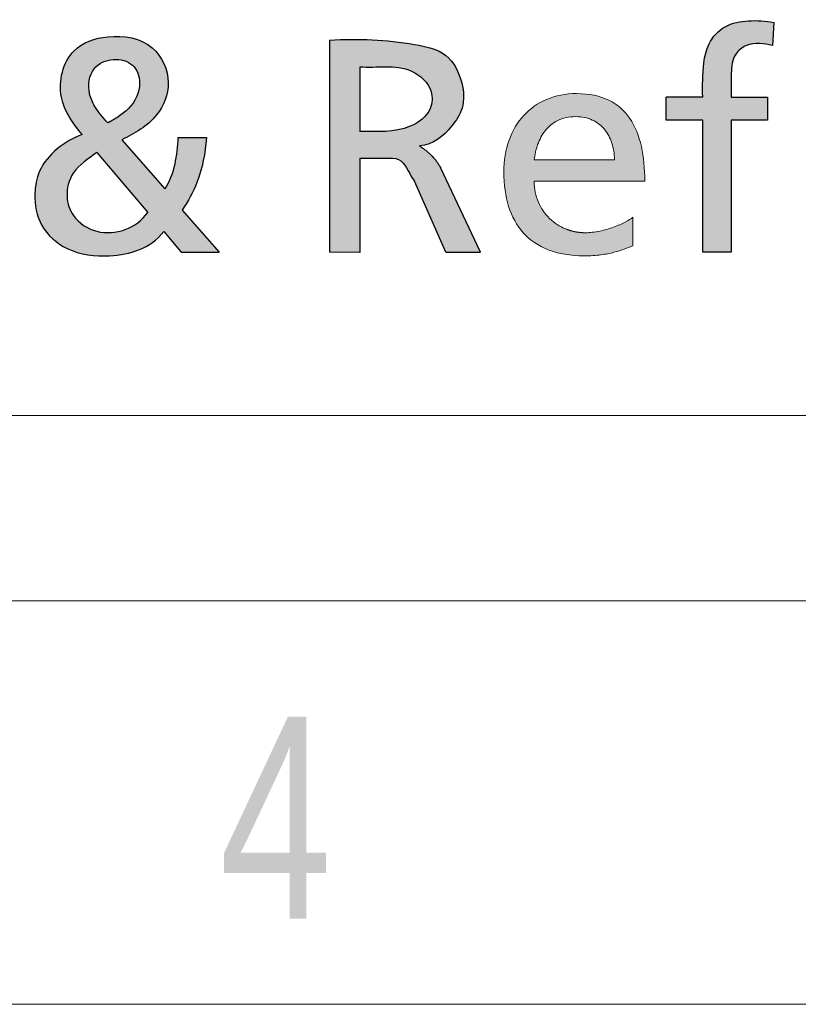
# Model space of a CAD drawing. Header units: millimetres. Extents: x 15 to 592, y 5 to 415.
# Tile 4 of 13: x 424 to 433, y 5 to 17. Entities that reach past the tile are written whole.
import ezdxf

# ---------------------------------------------------------------- set-up
doc = ezdxf.new("R2010")
doc.units = ezdxf.units.MM
doc.layers.add('FORMAT', color=7, linetype='Continuous')
doc.styles.add('SLDTEXTSTYLE0', font='TXT', dxfattribs={"width": 0.75})

# ---------------------------------------------------------------- blocks, each defined once
blk = doc.blocks.new('LOGO_sombreado')
at = {"linetype": 'Continuous'}
h = blk.add_hatch(color=7, dxfattribs=at)
edge = h.paths.add_edge_path(flags=0)
edge.add_spline(control_points=[(28.6121432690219, 3.94319634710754), (28.61294525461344, 4.042661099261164), (28.60772485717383, 4.216658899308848), (28.63066493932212, 4.468455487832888), (28.84041360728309, 4.634990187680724), (29.02176667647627, 4.606110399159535), (29.12421816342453, 4.583864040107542)], knot_values=[0, 0, 0, 0, 0.2854310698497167, 0.5205446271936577, 0.6849993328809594, 1, 1, 1, 1], weights=[1, 1, 1, 1, 1, 1, 1], degree=3, periodic=0)
edge.add_line((29.12421816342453, 4.583864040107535), (29.1397484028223, 4.869451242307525))
edge.add_spline(control_points=[(29.1397484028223, 4.869451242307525), (29.03610841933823, 4.887747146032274), (28.83366845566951, 4.903477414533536), (28.52501042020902, 4.847695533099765), (28.32414999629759, 4.627031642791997), (28.25289410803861, 4.30933728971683), (28.25867048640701, 4.085311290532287), (28.25863310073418, 3.943196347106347)], knot_values=[0, 0, 0, 0, 0.1997988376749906, 0.3894495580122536, 0.5735241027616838, 0.7289501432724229, 1, 1, 1, 1], weights=[1, 1, 1, 1, 1, 1, 1, 1], degree=3, periodic=0)
edge.add_line((28.25863310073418, 3.943196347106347), (27.80656539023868, 3.943196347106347))
edge.add_line((27.80656539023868, 3.943196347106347), (27.80656539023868, 3.657126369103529))
edge.add_line((27.80656539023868, 3.657126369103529), (28.25863266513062, 3.657126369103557))
edge.add_line((28.25863266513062, 3.657126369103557), (28.25863266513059, 2.022644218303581))
edge.add_line((28.25863266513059, 2.022644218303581), (28.61214285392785, 2.022644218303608))
edge.add_line((28.61214285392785, 2.022644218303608), (28.61214285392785, 3.657126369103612))
edge.add_line((28.61214285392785, 3.657126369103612), (29.06421012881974, 3.657126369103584))
edge.add_line((29.06421012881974, 3.657126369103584), (29.06421012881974, 3.94319634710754))
edge.add_line((29.06421012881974, 3.94319634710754), (28.6121432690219, 3.94319634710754))
h = blk.add_hatch(color=7, dxfattribs=at)
edge = h.paths.add_edge_path(flags=0)
edge.add_spline(control_points=[(21.80518499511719, 2.542211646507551), (21.87715258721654, 2.650277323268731), (22.03221727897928, 2.933266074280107), (22.09147354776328, 3.253403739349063), (22.10612114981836, 3.44187780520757)], knot_values=[0, 0, 0, 0, 0.4065839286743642, 1, 1, 1, 1], weights=[1, 1, 1, 1, 1], degree=3, periodic=0)
edge.add_line((22.10612114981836, 3.441877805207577), (21.75261181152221, 3.442482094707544))
edge.add_spline(control_points=[(21.75261181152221, 3.442482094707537), (21.73771256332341, 3.223558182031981), (21.71383364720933, 2.995582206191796), (21.590480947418, 2.80556099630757)], knot_values=[0, 0, 0, 0, 1, 1, 1, 1], weights=[1, 1, 1, 1], degree=3, periodic=0)
edge.add_line((21.59048094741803, 2.80556099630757), (21.05568476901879, 3.41589335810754))
edge.add_spline(control_points=[(21.05568476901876, 3.41589335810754), (21.21405843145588, 3.49108382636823), (21.50401468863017, 3.656432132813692), (21.6971531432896, 4.135566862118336), (21.46527757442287, 4.649830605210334), (20.91634414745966, 4.739435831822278), (20.3687136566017, 4.557154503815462), (20.21852997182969, 3.932741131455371), (20.45354487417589, 3.615640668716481), (20.56548515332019, 3.480068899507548)], knot_values=[0, 0, 0, 0, 0.1490557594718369, 0.2667255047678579, 0.3997881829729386, 0.5586868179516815, 0.6849578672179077, 0.8509330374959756, 1, 1, 1, 1], weights=[1, 1, 1, 1, 1, 1, 1, 1, 1, 1], degree=3, periodic=0)
edge.add_spline(control_points=[(20.56548515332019, 3.480068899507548), (20.35092752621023, 3.401936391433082), (20.04367555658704, 3.175232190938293), (19.95698732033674, 2.707680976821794), (20.02666153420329, 2.324769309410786), (20.3941320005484, 2.005132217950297), (20.98353484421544, 1.941171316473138), (21.41004107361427, 2.065528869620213), (21.5785764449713, 2.278258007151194)], knot_values=[0, 0, 0, 0, 0.2281589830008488, 0.3202652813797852, 0.4488884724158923, 0.5851883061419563, 0.7570426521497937, 1, 1, 1, 1], weights=[1, 1, 1, 1, 1, 1, 1, 1, 1], degree=3, periodic=0)
edge.add_line((21.57857644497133, 2.278258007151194), (21.79382435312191, 2.02264356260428))
edge.add_line((21.79382435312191, 2.02264356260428), (22.26408241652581, 2.02264356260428))
edge.add_line((22.26408241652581, 2.02264356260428), (21.80518499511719, 2.542211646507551))
edge = h.paths.add_edge_path(flags=0)
edge.add_spline(control_points=[(21.37910049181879, 2.515622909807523), (21.24077429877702, 2.319796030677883), (20.84880579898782, 2.17311589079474), (20.44699734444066, 2.429463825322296), (20.35015849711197, 2.72723700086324), (20.43540659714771, 3.053012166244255), (20.64409038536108, 3.183991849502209), (20.74640941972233, 3.257569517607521)], knot_values=[0, 0, 0, 0, 0.3539609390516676, 0.5292754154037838, 0.6541513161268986, 0.8034518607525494, 1, 1, 1, 1], weights=[1, 1, 1, 1, 1, 1, 1, 1], degree=3, periodic=0)
edge.add_line((20.74640941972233, 3.257569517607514), (21.37910049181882, 2.515622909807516))
edge = h.paths.add_edge_path(flags=0)
edge.add_spline(control_points=[(20.88225369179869, 3.627273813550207), (20.82466989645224, 3.691802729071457), (20.7286787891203, 3.799371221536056), (20.6263960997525, 4.02575127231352), (20.66276279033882, 4.316230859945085), (20.94328487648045, 4.440864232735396), (21.21540433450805, 4.373629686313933), (21.3184032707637, 4.078570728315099), (21.19461075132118, 3.829591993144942), (21.055464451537, 3.73118651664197), (21.0107256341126, 3.699546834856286)], knot_values=[0, 0, 0, 0, 0.1287241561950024, 0.2145807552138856, 0.3703793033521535, 0.5029583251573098, 0.6266524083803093, 0.7444102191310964, 0.9178218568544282, 1, 1, 1, 1], weights=[1, 1, 1, 1, 1, 1, 1, 1, 1, 1, 1], degree=3, periodic=0)
edge.add_spline(control_points=[(21.0107256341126, 3.699546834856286), (20.94895017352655, 3.659036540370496), (20.88225369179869, 3.627273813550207)], knot_values=[0, 0, 0, 1, 1, 1], weights=[1, 1, 1], degree=2, periodic=0)
h = blk.add_hatch(color=7, dxfattribs=at)
edge = h.paths.add_edge_path(flags=0)
edge.add_line((24.00897634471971, 3.188218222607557), (24.36846879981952, 3.188218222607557))
edge.add_spline(control_points=[(24.36846879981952, 3.188218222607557), (24.43417487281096, 3.188218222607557), (24.57204739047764, 3.167928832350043), (24.62737304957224, 2.966254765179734), (24.68709393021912, 2.902411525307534)], knot_values=[0, 0, 0, 0, 0.3333596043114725, 1, 1, 1, 1], weights=[1, 1, 1, 1, 1], degree=3, periodic=0)
edge.add_line((24.68709393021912, 2.902411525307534), (25.07516314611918, 2.022535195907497))
edge.add_line((25.07516314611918, 2.022535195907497), (25.50612394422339, 2.022535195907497))
edge.add_line((25.50612394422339, 2.022535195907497), (25.00818043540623, 3.071690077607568))
edge.add_spline(control_points=[(25.00818043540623, 3.071690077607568), (24.91213326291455, 3.240049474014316), (24.74730285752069, 3.338875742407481)], knot_values=[0, 0, 0, 1, 1, 1], weights=[1, 1, 1], degree=2, periodic=0)
edge.add_spline(control_points=[(24.74730285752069, 3.338875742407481), (24.9167825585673, 3.354488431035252), (25.11052005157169, 3.514372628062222), (25.31044044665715, 3.815909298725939), (25.28905342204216, 4.15031328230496), (25.10735416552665, 4.51311518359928), (24.45667683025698, 4.652657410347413), (23.9979732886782, 4.671965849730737), (23.63131109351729, 4.650785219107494)], knot_values=[0, 0, 0, 0, 0.1644101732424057, 0.2524804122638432, 0.3603426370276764, 0.4947050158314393, 0.6362272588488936, 1, 1, 1, 1], weights=[1, 1, 1, 1, 1, 1, 1, 1, 1], degree=3, periodic=0)
edge.add_line((23.63131109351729, 4.650785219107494), (23.63131109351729, 2.023209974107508))
edge.add_line((23.63131109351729, 2.023209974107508), (24.00897634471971, 2.020548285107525))
edge.add_line((24.00897634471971, 2.020548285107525), (24.00897634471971, 3.188218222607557))
edge = h.paths.add_edge_path(flags=0)
edge.add_line((24.00864978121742, 3.518649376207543), (24.00864978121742, 4.319927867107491))
edge.add_spline(control_points=[(24.00864978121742, 4.319927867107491), (24.21515060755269, 4.303056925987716), (24.57492757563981, 4.384192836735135), (24.916849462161, 4.071875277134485), (24.90140032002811, 3.747590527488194), (24.54786482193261, 3.486641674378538), (24.21699973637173, 3.518563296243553), (24.00864978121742, 3.518649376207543)], knot_values=[0, 0, 0, 0, 0.2978892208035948, 0.45942292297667, 0.5557703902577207, 0.7086388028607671, 1, 1, 1, 1], weights=[1, 1, 1, 1, 1, 1, 1, 1], degree=3, periodic=0)
h = blk.add_hatch(color=7, dxfattribs=at)
edge = h.paths.add_edge_path(flags=0)
edge.add_spline(control_points=[(26.98177028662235, 2.2833340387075), (26.92218734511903, 2.270885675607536), (26.86145625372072, 2.263392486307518), (26.80314232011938, 2.263392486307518)], knot_values=[22.00002, 22.00002, 22.00002, 22.00002, 23.00002, 23.00002, 23.00002, 23.00002], weights=[1, 1, 1, 1], degree=3, periodic=0)
edge.add_arc((26.80257893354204, 2.905627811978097), 0.6422355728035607, 248.05593378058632, 270.05026142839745, ccw=False)
edge.add_arc((26.79862662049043, 2.895163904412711), 0.6310528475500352, 226.0378833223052, 248.03374273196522, ccw=False)
edge.add_arc((26.78935798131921, 2.884769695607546), 0.6171372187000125, 203.0267579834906, 225.9873849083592, ccw=False)
edge.add_spline(control_points=[(26.22139285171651, 2.643369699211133), (26.18821735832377, 2.721202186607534), (26.16960524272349, 2.808945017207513), (26.16960524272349, 2.904060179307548)], knot_values=[0, 0, 0, 0, 1, 1, 1, 1], weights=[1, 1, 1, 1], degree=3, periodic=0)
edge.add_line((26.16960524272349, 2.904060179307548), (27.54067761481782, 2.904060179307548))
edge.add_spline(control_points=[(27.54067761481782, 2.904060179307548), (27.54067761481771, 3.05839570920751), (27.52774582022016, 3.203425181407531), (27.4983773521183, 3.333951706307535)], knot_values=[2, 2, 2, 2, 3, 3, 3, 3], weights=[1, 1, 1, 1], degree=3, periodic=0)
edge.add_spline(control_points=[(27.4983773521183, 3.333951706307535), (27.46900888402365, 3.464478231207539), (27.42314331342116, 3.58074352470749), (27.35733619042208, 3.677550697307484)], knot_values=[3, 3, 3, 3, 4, 4, 4, 4], weights=[1, 1, 1, 1], degree=3, periodic=0)
edge.add_spline(control_points=[(27.35733619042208, 3.677550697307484), (27.29146863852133, 3.774478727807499), (27.20559910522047, 3.852069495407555), (27.09616228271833, 3.905488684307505)], knot_values=[4, 4, 4, 4, 5, 5, 5, 5], weights=[1, 1, 1, 1], degree=3, periodic=0)
edge.add_spline(control_points=[(27.09616228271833, 3.905488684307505), (26.9867254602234, 3.958907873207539), (26.85366091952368, 3.988034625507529), (26.69358463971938, 3.988034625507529), (26.55792165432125, 3.988034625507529), (26.43380059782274, 3.962896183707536), (26.32394077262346, 3.916245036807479)], knot_values=[5, 5, 5, 5, 6, 6, 6, 7, 7, 7, 7], weights=[1, 1, 1, 1, 1, 1, 1], degree=3, periodic=0)
edge.add_spline(control_points=[(26.32394077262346, 3.916245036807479), (26.21408094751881, 3.8697147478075), (26.11854278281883, 3.801671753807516), (26.03992472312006, 3.715741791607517)], knot_values=[7, 7, 7, 7, 8, 8, 8, 8], weights=[1, 1, 1, 1], degree=3, periodic=0)
edge.add_spline(control_points=[(26.03992472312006, 3.715741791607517), (25.96136709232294, 3.629932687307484), (25.89972956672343, 3.526357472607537), (25.81573333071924, 3.290926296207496), (25.79337462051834, 3.159191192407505), (25.79337462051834, 3.016941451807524), (25.79337462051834, 2.860430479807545), (25.81289317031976, 2.71733473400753), (25.85283670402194, 2.590554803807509)], knot_values=[8, 8, 8, 8, 9, 9, 10, 10, 10, 11, 11, 11, 11], weights=[1, 1, 1, 1, 1, 1, 1, 1, 1], degree=3, periodic=0)
edge.add_spline(control_points=[(25.85283670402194, 2.590554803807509), (25.89278023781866, 2.463774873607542), (25.95314875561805, 2.353310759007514), (26.03478826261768, 2.262425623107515)], knot_values=[11, 11, 11, 11, 12, 12, 12, 12], weights=[1, 1, 1, 1], degree=3, periodic=0)
edge.add_spline(control_points=[(26.03478826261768, 2.262425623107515), (26.11642776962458, 2.171540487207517), (26.2193986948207, 2.10035518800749), (26.34460747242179, 2.051770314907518)], knot_values=[12, 12, 12, 12, 13, 13, 13, 13], weights=[1, 1, 1, 1], degree=3, periodic=0)
edge.add_spline(control_points=[(26.34460747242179, 2.051770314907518), (26.46981625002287, 2.003185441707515), (26.61714202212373, 1.977321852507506), (26.78767250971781, 1.977321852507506), (26.86683442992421, 1.977321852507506), (26.93590471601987, 1.982035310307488), (26.99699838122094, 1.989770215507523)], knot_values=[13, 13, 13, 13, 14, 14, 14, 15, 15, 15, 15], weights=[1, 1, 1, 1, 1, 1, 1], degree=3, periodic=0)
edge.add_spline(control_points=[(26.99699838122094, 1.989770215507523), (27.05809204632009, 1.997625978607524), (27.11132994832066, 2.00850318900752), (27.1588271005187, 2.020951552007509)], knot_values=[15, 15, 15, 15, 16, 16, 16, 16], weights=[1, 1, 1, 1], degree=3, periodic=0)
edge.add_spline(control_points=[(27.1588271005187, 2.020951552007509), (27.20632425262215, 2.033399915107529), (27.24826194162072, 2.04729857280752), (27.2866947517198, 2.061318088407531)], knot_values=[16, 16, 16, 16, 17, 17, 17, 17], weights=[1, 1, 1, 1], degree=3, periodic=0)
edge.add_spline(control_points=[(27.2866947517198, 2.061318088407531), (27.32512756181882, 2.075095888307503), (27.36017635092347, 2.088994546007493), (27.39407699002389, 2.101201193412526)], knot_values=[17, 17, 17, 17, 18, 18, 18, 18], weights=[1, 1, 1, 1], degree=3, periodic=0)
edge.add_line((27.39407699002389, 2.101201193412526), (27.39407699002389, 2.455314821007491))
edge.add_spline(control_points=[(27.39407699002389, 2.455314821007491), (27.372503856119, 2.437427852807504), (27.33932836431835, 2.41664029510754), (27.2981158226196, 2.395248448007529)], knot_values=[19.00002, 19.00002, 19.00002, 19.00002, 20.00002, 20.00002, 20.00002, 20.00002], weights=[1, 1, 1, 1], degree=3, periodic=0)
edge.add_spline(control_points=[(27.2981158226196, 2.395248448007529), (27.2569032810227, 2.373856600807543), (27.20759326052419, 2.352102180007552), (27.1536906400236, 2.332644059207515)], knot_values=[20.00002, 20.00002, 20.00002, 20.00002, 21.00002, 21.00002, 21.00002, 21.00002], weights=[1, 1, 1, 1], degree=3, periodic=0)
edge.add_spline(control_points=[(27.1536906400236, 2.332644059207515), (27.0998484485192, 2.313185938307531), (27.04135322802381, 2.295782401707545), (26.98177028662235, 2.2833340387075)], knot_values=[21.00002, 21.00002, 21.00002, 21.00002, 22.00002, 22.00002, 22.00002, 22.00002], weights=[1, 1, 1, 1], degree=3, periodic=0)
edge = h.paths.add_edge_path(flags=0)
edge.add_line((27.16444699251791, 3.166926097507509), (26.91578187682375, 3.166926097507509))
edge.add_line((26.91578187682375, 3.166926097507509), (26.16960524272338, 3.166926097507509))
edge.add_spline(control_points=[(26.16960524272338, 3.166926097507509), (26.17625242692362, 3.229167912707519), (26.19021151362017, 3.293826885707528), (26.2128119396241, 3.355706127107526)], knot_values=[0, 0, 0, 0, 1, 1, 1, 1], weights=[1, 1, 1, 1], degree=3, periodic=0)
edge.add_spline(control_points=[(26.2128119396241, 3.355706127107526), (26.23535193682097, 3.417585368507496), (26.26665413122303, 3.476684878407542), (26.30786667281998, 3.528049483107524)], knot_values=[1, 1, 1, 1, 2, 2, 2, 2], weights=[1, 1, 1, 1], degree=3, periodic=0)
edge.add_spline(control_points=[(26.30786667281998, 3.528049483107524), (26.34913964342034, 3.579414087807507), (26.40044381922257, 3.623043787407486), (26.46304820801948, 3.653741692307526)], knot_values=[2, 2, 2, 2, 3, 3, 3, 3], weights=[1, 1, 1, 1], degree=3, periodic=0)
edge.add_spline(control_points=[(26.46304820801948, 3.653741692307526), (26.52565259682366, 3.684560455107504), (26.59967805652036, 3.702447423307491), (26.6863935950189, 3.702447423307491), (26.76259449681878, 3.702447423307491), (26.8305770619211, 3.687340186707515), (26.88967657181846, 3.660147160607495)], knot_values=[3, 3, 3, 3, 4, 4, 4, 5, 5, 5, 5], weights=[1, 1, 1, 1, 1, 1, 1], degree=3, periodic=0)
edge.add_spline(control_points=[(26.88967657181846, 3.660147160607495), (26.94877608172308, 3.632954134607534), (26.9990529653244, 3.593554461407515), (27.03972164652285, 3.545090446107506)], knot_values=[5, 5, 5, 5, 6, 6, 6, 6], weights=[1, 1, 1, 1], degree=3, periodic=0)
edge.add_spline(control_points=[(27.03972164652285, 3.545090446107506), (27.08039032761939, 3.496505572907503), (27.11157166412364, 3.438735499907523), (27.13260093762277, 3.374801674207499)], knot_values=[6, 6, 6, 6, 7, 7, 7, 7], weights=[1, 1, 1, 1], degree=3, periodic=0)
edge.add_spline(control_points=[(27.13260093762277, 3.374801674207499), (27.15363021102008, 3.31074699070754), (27.16444699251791, 3.24052855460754), (27.16444699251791, 3.166926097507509)], knot_values=[7, 7, 7, 7, 8, 8, 8, 8], weights=[1, 1, 1, 1], degree=3, periodic=0)
h = blk.add_hatch(color=7, dxfattribs=at)
edge = h.paths.add_edge_path(flags=0)
edge.add_spline(control_points=[(26.98177028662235, 2.2833340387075), (26.92218734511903, 2.270885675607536), (26.86145625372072, 2.263392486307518), (26.80314232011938, 2.263392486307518)], knot_values=[22.00002, 22.00002, 22.00002, 22.00002, 23.00002, 23.00002, 23.00002, 23.00002], weights=[1, 1, 1, 1], degree=3, periodic=0)
edge.add_arc((26.80257893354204, 2.905627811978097), 0.6422355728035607, 248.05593378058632, 270.05026142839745, ccw=False)
edge.add_arc((26.79862662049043, 2.895163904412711), 0.6310528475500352, 226.0378833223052, 248.03374273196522, ccw=False)
edge.add_arc((26.78935798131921, 2.884769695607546), 0.6171372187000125, 203.0267579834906, 225.9873849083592, ccw=False)
edge.add_spline(control_points=[(26.22139285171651, 2.643369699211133), (26.18821735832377, 2.721202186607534), (26.16960524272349, 2.808945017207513), (26.16960524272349, 2.904060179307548)], knot_values=[0, 0, 0, 0, 1, 1, 1, 1], weights=[1, 1, 1, 1], degree=3, periodic=0)
edge.add_line((26.16960524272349, 2.904060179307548), (27.54067761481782, 2.904060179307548))
edge.add_spline(control_points=[(27.54067761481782, 2.904060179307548), (27.54067761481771, 3.05839570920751), (27.52774582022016, 3.203425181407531), (27.4983773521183, 3.333951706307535)], knot_values=[2, 2, 2, 2, 3, 3, 3, 3], weights=[1, 1, 1, 1], degree=3, periodic=0)
edge.add_spline(control_points=[(27.4983773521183, 3.333951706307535), (27.46900888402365, 3.464478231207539), (27.42314331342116, 3.58074352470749), (27.35733619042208, 3.677550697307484)], knot_values=[3, 3, 3, 3, 4, 4, 4, 4], weights=[1, 1, 1, 1], degree=3, periodic=0)
edge.add_spline(control_points=[(27.35733619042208, 3.677550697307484), (27.29146863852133, 3.774478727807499), (27.20559910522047, 3.852069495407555), (27.09616228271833, 3.905488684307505)], knot_values=[4, 4, 4, 4, 5, 5, 5, 5], weights=[1, 1, 1, 1], degree=3, periodic=0)
edge.add_spline(control_points=[(27.09616228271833, 3.905488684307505), (26.9867254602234, 3.958907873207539), (26.85366091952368, 3.988034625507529), (26.69358463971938, 3.988034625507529), (26.55792165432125, 3.988034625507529), (26.43380059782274, 3.962896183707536), (26.32394077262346, 3.916245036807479)], knot_values=[5, 5, 5, 5, 6, 6, 6, 7, 7, 7, 7], weights=[1, 1, 1, 1, 1, 1, 1], degree=3, periodic=0)
edge.add_spline(control_points=[(26.32394077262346, 3.916245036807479), (26.21408094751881, 3.8697147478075), (26.11854278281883, 3.801671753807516), (26.03992472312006, 3.715741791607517)], knot_values=[7, 7, 7, 7, 8, 8, 8, 8], weights=[1, 1, 1, 1], degree=3, periodic=0)
edge.add_spline(control_points=[(26.03992472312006, 3.715741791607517), (25.96136709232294, 3.629932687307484), (25.89972956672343, 3.526357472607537), (25.81573333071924, 3.290926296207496), (25.79337462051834, 3.159191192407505), (25.79337462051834, 3.016941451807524), (25.79337462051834, 2.860430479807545), (25.81289317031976, 2.71733473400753), (25.85283670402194, 2.590554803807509)], knot_values=[8, 8, 8, 8, 9, 9, 10, 10, 10, 11, 11, 11, 11], weights=[1, 1, 1, 1, 1, 1, 1, 1, 1], degree=3, periodic=0)
edge.add_spline(control_points=[(25.85283670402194, 2.590554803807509), (25.89278023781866, 2.463774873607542), (25.95314875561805, 2.353310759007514), (26.03478826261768, 2.262425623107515)], knot_values=[11, 11, 11, 11, 12, 12, 12, 12], weights=[1, 1, 1, 1], degree=3, periodic=0)
edge.add_spline(control_points=[(26.03478826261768, 2.262425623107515), (26.11642776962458, 2.171540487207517), (26.2193986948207, 2.10035518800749), (26.34460747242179, 2.051770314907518)], knot_values=[12, 12, 12, 12, 13, 13, 13, 13], weights=[1, 1, 1, 1], degree=3, periodic=0)
edge.add_spline(control_points=[(26.34460747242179, 2.051770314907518), (26.46981625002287, 2.003185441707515), (26.61714202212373, 1.977321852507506), (26.78767250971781, 1.977321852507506), (26.86683442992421, 1.977321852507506), (26.93590471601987, 1.982035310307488), (26.99699838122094, 1.989770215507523)], knot_values=[13, 13, 13, 13, 14, 14, 14, 15, 15, 15, 15], weights=[1, 1, 1, 1, 1, 1, 1], degree=3, periodic=0)
edge.add_spline(control_points=[(26.99699838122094, 1.989770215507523), (27.05809204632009, 1.997625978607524), (27.11132994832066, 2.00850318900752), (27.1588271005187, 2.020951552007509)], knot_values=[15, 15, 15, 15, 16, 16, 16, 16], weights=[1, 1, 1, 1], degree=3, periodic=0)
edge.add_spline(control_points=[(27.1588271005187, 2.020951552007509), (27.20632425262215, 2.033399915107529), (27.24826194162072, 2.04729857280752), (27.2866947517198, 2.061318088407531)], knot_values=[16, 16, 16, 16, 17, 17, 17, 17], weights=[1, 1, 1, 1], degree=3, periodic=0)
edge.add_spline(control_points=[(27.2866947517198, 2.061318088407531), (27.32512756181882, 2.075095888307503), (27.36017635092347, 2.088994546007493), (27.39407699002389, 2.101201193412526)], knot_values=[17, 17, 17, 17, 18, 18, 18, 18], weights=[1, 1, 1, 1], degree=3, periodic=0)
edge.add_line((27.39407699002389, 2.101201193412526), (27.39407699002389, 2.455314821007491))
edge.add_spline(control_points=[(27.39407699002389, 2.455314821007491), (27.372503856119, 2.437427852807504), (27.33932836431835, 2.41664029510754), (27.2981158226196, 2.395248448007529)], knot_values=[19.00002, 19.00002, 19.00002, 19.00002, 20.00002, 20.00002, 20.00002, 20.00002], weights=[1, 1, 1, 1], degree=3, periodic=0)
edge.add_spline(control_points=[(27.2981158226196, 2.395248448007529), (27.2569032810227, 2.373856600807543), (27.20759326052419, 2.352102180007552), (27.1536906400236, 2.332644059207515)], knot_values=[20.00002, 20.00002, 20.00002, 20.00002, 21.00002, 21.00002, 21.00002, 21.00002], weights=[1, 1, 1, 1], degree=3, periodic=0)
edge.add_spline(control_points=[(27.1536906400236, 2.332644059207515), (27.0998484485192, 2.313185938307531), (27.04135322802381, 2.295782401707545), (26.98177028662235, 2.2833340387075)], knot_values=[21.00002, 21.00002, 21.00002, 21.00002, 22.00002, 22.00002, 22.00002, 22.00002], weights=[1, 1, 1, 1], degree=3, periodic=0)
edge = h.paths.add_edge_path(flags=0)
edge.add_line((27.16444699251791, 3.166926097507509), (26.91578187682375, 3.166926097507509))
edge.add_line((26.91578187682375, 3.166926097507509), (26.16960524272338, 3.166926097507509))
edge.add_spline(control_points=[(26.16960524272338, 3.166926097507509), (26.17625242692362, 3.229167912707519), (26.19021151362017, 3.293826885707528), (26.2128119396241, 3.355706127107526)], knot_values=[0, 0, 0, 0, 1, 1, 1, 1], weights=[1, 1, 1, 1], degree=3, periodic=0)
edge.add_spline(control_points=[(26.2128119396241, 3.355706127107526), (26.23535193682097, 3.417585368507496), (26.26665413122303, 3.476684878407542), (26.30786667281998, 3.528049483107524)], knot_values=[1, 1, 1, 1, 2, 2, 2, 2], weights=[1, 1, 1, 1], degree=3, periodic=0)
edge.add_spline(control_points=[(26.30786667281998, 3.528049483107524), (26.34913964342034, 3.579414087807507), (26.40044381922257, 3.623043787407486), (26.46304820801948, 3.653741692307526)], knot_values=[2, 2, 2, 2, 3, 3, 3, 3], weights=[1, 1, 1, 1], degree=3, periodic=0)
edge.add_spline(control_points=[(26.46304820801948, 3.653741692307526), (26.52565259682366, 3.684560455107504), (26.59967805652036, 3.702447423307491), (26.6863935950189, 3.702447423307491), (26.76259449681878, 3.702447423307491), (26.8305770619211, 3.687340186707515), (26.88967657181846, 3.660147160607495)], knot_values=[3, 3, 3, 3, 4, 4, 4, 5, 5, 5, 5], weights=[1, 1, 1, 1, 1, 1, 1], degree=3, periodic=0)
edge.add_spline(control_points=[(26.88967657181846, 3.660147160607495), (26.94877608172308, 3.632954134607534), (26.9990529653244, 3.593554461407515), (27.03972164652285, 3.545090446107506)], knot_values=[5, 5, 5, 5, 6, 6, 6, 6], weights=[1, 1, 1, 1], degree=3, periodic=0)
edge.add_spline(control_points=[(27.03972164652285, 3.545090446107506), (27.08039032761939, 3.496505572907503), (27.11157166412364, 3.438735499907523), (27.13260093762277, 3.374801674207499)], knot_values=[6, 6, 6, 6, 7, 7, 7, 7], weights=[1, 1, 1, 1], degree=3, periodic=0)
edge.add_spline(control_points=[(27.13260093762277, 3.374801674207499), (27.15363021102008, 3.31074699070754), (27.16444699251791, 3.24052855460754), (27.16444699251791, 3.166926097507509)], knot_values=[7, 7, 7, 7, 8, 8, 8, 8], weights=[1, 1, 1, 1], degree=3, periodic=0)
at = {"color": 7, "linetype": 'Continuous', "lineweight": 18}
for p, q in [((27.16444699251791, 3.166926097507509), (26.91578187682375, 3.166926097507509)), ((0, 1.387778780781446e-14), (72.50000000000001, 1.387778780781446e-14))]:
    blk.add_line(p, q, dxfattribs=at)
for centre, radius, start, end in [((26.78935798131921, 2.884769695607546), 0.6171372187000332, 203.0267579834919, 225.9873849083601), ((26.79862662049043, 2.895163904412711), 0.6310528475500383, 226.0378833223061, 248.0337427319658)]:
    blk.add_arc(centre, radius, start, end, dxfattribs=at)
at = {"color": 8, "linetype": 'Continuous', "lineweight": 0}
for points in [[(26.32394077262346, 3.916245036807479), (26.21408094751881, 3.8697147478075), (26.11854278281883, 3.801671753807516), (26.03992472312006, 3.715741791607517)], [(27.35733619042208, 3.677550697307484), (27.29146863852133, 3.774478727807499), (27.20559910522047, 3.852069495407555), (27.09616228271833, 3.905488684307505)], [(27.4983773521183, 3.333951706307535), (27.46900888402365, 3.464478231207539), (27.42314331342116, 3.58074352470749), (27.35733619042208, 3.677550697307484)], [(26.30786667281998, 3.528049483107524), (26.34913964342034, 3.579414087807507), (26.40044381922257, 3.623043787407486), (26.46304820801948, 3.653741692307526)], [(26.88967657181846, 3.660147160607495), (26.94877608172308, 3.632954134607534), (26.9990529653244, 3.593554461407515), (27.03972164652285, 3.545090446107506)], [(27.03972164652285, 3.545090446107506), (27.08039032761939, 3.496505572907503), (27.11157166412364, 3.438735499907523), (27.13260093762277, 3.374801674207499)], [(26.2128119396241, 3.355706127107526), (26.23535193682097, 3.417585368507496), (26.26665413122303, 3.476684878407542), (26.30786667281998, 3.528049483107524)], [(26.16960524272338, 3.166926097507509), (26.17625242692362, 3.229167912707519), (26.19021151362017, 3.293826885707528), (26.2128119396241, 3.355706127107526)], [(27.13260093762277, 3.374801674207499), (27.15363021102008, 3.31074699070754), (27.16444699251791, 3.24052855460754), (27.16444699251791, 3.166926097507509)], [(27.54067761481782, 2.904060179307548), (27.54067761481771, 3.05839570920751), (27.52774582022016, 3.203425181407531), (27.4983773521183, 3.333951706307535)], [(26.91578187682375, 3.166926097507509), (26.66705633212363, 3.166926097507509), (26.41833078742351, 3.166926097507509), (26.16960524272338, 3.166926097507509)], [(26.22139285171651, 2.643369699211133), (26.18821735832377, 2.721202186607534), (26.16960524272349, 2.808945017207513), (26.16960524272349, 2.904060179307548)], [(26.16960524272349, 2.904060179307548), (26.62662936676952, 2.904060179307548), (27.08365349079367, 2.904060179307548), (27.54067761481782, 2.904060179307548)], [(25.85283670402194, 2.590554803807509), (25.89278023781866, 2.463774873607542), (25.95314875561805, 2.353310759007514), (26.03478826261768, 2.262425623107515)], [(27.39407699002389, 2.455314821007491), (27.372503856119, 2.437427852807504), (27.33932836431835, 2.41664029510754), (27.2981158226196, 2.395248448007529)], [(27.39407699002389, 2.101201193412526), (27.39407699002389, 2.219239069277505), (27.39407699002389, 2.337276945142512), (27.39407699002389, 2.455314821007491)], [(27.1536906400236, 2.332644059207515), (27.0998484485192, 2.313185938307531), (27.04135322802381, 2.295782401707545), (26.98177028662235, 2.2833340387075)], [(27.2981158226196, 2.395248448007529), (27.2569032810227, 2.373856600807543), (27.20759326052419, 2.352102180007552), (27.1536906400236, 2.332644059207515)], [(26.03478826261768, 2.262425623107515), (26.11642776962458, 2.171540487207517), (26.2193986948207, 2.10035518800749), (26.34460747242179, 2.051770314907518)], [(26.98177028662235, 2.2833340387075), (26.92218734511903, 2.270885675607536), (26.86145625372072, 2.263392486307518), (26.80314232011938, 2.263392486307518)], [(27.2866947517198, 2.061318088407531), (27.32512756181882, 2.075095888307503), (27.36017635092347, 2.088994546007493), (27.39407699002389, 2.101201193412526)], [(26.99699838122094, 1.989770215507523), (27.05809204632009, 1.997625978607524), (27.11132994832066, 2.00850318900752), (27.1588271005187, 2.020951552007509)], [(27.1588271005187, 2.020951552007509), (27.20632425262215, 2.033399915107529), (27.24826194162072, 2.04729857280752), (27.2866947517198, 2.061318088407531)]]:
    blk.add_open_spline(points, degree=3, dxfattribs=at)
for points, knots in [([(27.09616228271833, 3.905488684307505), (26.9867254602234, 3.958907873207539), (26.85366091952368, 3.988034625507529), (26.69358463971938, 3.988034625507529), (26.55792165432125, 3.988034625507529), (26.43380059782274, 3.962896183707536), (26.32394077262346, 3.916245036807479)], [5, 5, 5, 5, 6, 6, 6, 7, 7, 7, 7]), ([(26.03992472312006, 3.715741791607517), (25.96136709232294, 3.629932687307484), (25.89972956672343, 3.526357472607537), (25.81573333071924, 3.290926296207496), (25.79337462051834, 3.159191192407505), (25.79337462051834, 3.016941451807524), (25.79337462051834, 2.860430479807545), (25.81289317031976, 2.71733473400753), (25.85283670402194, 2.590554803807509)], [8, 8, 8, 8, 9, 9, 10, 10, 10, 11, 11, 11, 11]), ([(26.46304820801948, 3.653741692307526), (26.52565259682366, 3.684560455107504), (26.59967805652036, 3.702447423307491), (26.6863935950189, 3.702447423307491), (26.76259449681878, 3.702447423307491), (26.8305770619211, 3.687340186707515), (26.88967657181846, 3.660147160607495)], [3, 3, 3, 3, 4, 4, 4, 5, 5, 5, 5]), ([(26.34460747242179, 2.051770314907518), (26.46981625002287, 2.003185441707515), (26.61714202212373, 1.977321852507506), (26.78767250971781, 1.977321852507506), (26.86683442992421, 1.977321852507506), (26.93590471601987, 1.982035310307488), (26.99699838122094, 1.989770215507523)], [13, 13, 13, 13, 14, 14, 14, 15, 15, 15, 15])]:
    blk.add_open_spline(points, degree=3, knots=knots, dxfattribs=at)
blk.add_rational_spline([(26.80314232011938, 2.263392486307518), (26.72045465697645, 2.263319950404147), (26.639271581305, 2.279022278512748), (26.56257468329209, 2.309922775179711)], [1, 0.9877577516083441, 0.9877577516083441, 1], degree=3, dxfattribs=at)
at = {"layer": 'FORMAT', "color": 7}
for p, q in [((29.1397484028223, 4.869451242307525), (29.12421816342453, 4.583864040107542)), ((23.63131109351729, 4.650785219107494), (23.63131109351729, 2.023209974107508)), ((24.00864978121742, 4.319927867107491), (24.00864978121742, 3.518649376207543)), ((28.25863310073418, 3.943196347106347), (27.80656539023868, 3.943196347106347)), ((27.80656539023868, 3.657126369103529), (27.80656539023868, 3.943196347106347)), ((28.6121432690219, 3.94319634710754), (29.06421012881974, 3.94319634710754)), ((29.06421012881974, 3.94319634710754), (29.06421012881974, 3.657126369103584)), ((28.25863266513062, 3.657126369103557), (27.80656539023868, 3.657126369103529)), ((28.25863266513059, 2.022644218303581), (28.25863266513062, 3.657126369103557)), ((28.61214285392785, 3.657126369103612), (28.61214285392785, 2.022644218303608)), ((29.06421012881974, 3.657126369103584), (28.61214285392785, 3.657126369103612)), ((21.75261181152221, 3.442482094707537), (22.10612114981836, 3.44187780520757)), ((21.05568476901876, 3.41589335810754), (21.590480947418, 2.80556099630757)), ((20.74640941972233, 3.257569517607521), (21.37910049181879, 2.515622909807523)), ((24.00897634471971, 3.188218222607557), (24.00897634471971, 2.020548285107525)), ((24.00897634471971, 3.188218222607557), (24.36846879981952, 3.188218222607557)), ((25.50612394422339, 2.022535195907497), (25.00818043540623, 3.071690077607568)), ((25.07516314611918, 2.022535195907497), (24.68709393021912, 2.902411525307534)), ((21.80518499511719, 2.542211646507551), (22.26408241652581, 2.02264356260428)), ((21.5785764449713, 2.278258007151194), (21.79382435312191, 2.02264356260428)), ((21.79382435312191, 2.02264356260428), (22.26408241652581, 2.02264356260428)), ((24.00897634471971, 2.020548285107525), (23.63131109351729, 2.023209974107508)), ((25.07516314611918, 2.022535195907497), (25.50612394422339, 2.022535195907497)), ((28.61214285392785, 2.022644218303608), (28.25863266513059, 2.022644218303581))]:
    blk.add_line(p, q, dxfattribs=at)
for points, knots in [([(28.25863310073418, 3.943196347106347), (28.258670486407, 4.085311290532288), (28.25289410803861, 4.309337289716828), (28.3241499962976, 4.627031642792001), (28.52501042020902, 4.847695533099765), (28.83366845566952, 4.903477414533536), (29.03610841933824, 4.887747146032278), (29.1397484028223, 4.869451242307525)], [0, 0, 0, 0, 0.2710498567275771, 0.4264758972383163, 0.6105504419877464, 0.8002011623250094, 1, 1, 1, 1]), ([(20.56548515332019, 3.480068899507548), (20.45354487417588, 3.61564066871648), (20.21852997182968, 3.932741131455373), (20.3687136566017, 4.557154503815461), (20.91634414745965, 4.739435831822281), (21.46527757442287, 4.649830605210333), (21.69715314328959, 4.135566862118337), (21.50401468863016, 3.65643213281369), (21.21405843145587, 3.491083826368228), (21.05568476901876, 3.41589335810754)], [0, 0, 0, 0, 0.1490669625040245, 0.3150421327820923, 0.4413131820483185, 0.6002118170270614, 0.733274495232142, 0.8509442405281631, 1, 1, 1, 1]), ([(23.63131109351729, 4.650785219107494), (23.99797328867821, 4.671965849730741), (24.456676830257, 4.652657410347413), (25.10735416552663, 4.51311518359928), (25.28905342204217, 4.15031328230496), (25.31044044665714, 3.815909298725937), (25.11052005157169, 3.514372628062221), (24.91678255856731, 3.354488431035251), (24.74730285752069, 3.338875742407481)], [0, 0, 0, 0, 0.3637727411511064, 0.5052949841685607, 0.6396573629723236, 0.7475195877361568, 0.8355898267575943, 1, 1, 1, 1]), ([(29.12421816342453, 4.583864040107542), (29.02176667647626, 4.606110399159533), (28.84041360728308, 4.634990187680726), (28.63066493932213, 4.46845548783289), (28.60772485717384, 4.216658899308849), (28.61294525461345, 4.042661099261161), (28.6121432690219, 3.94319634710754)], [0, 0, 0, 0, 0.3150006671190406, 0.4794553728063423, 0.7145689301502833, 1, 1, 1, 1]), ([(20.88225369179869, 3.627273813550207), (20.82466989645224, 3.691802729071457), (20.7286787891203, 3.799371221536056), (20.6263960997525, 4.02575127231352), (20.66276279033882, 4.316230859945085), (20.94328487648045, 4.440864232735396), (21.21540433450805, 4.373629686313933), (21.3184032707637, 4.078570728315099), (21.19461075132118, 3.829591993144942), (21.055464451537, 3.73118651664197), (21.0107256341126, 3.699546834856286)], [0, 0, 0, 0, 0.1287241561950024, 0.2145807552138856, 0.3703793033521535, 0.5029583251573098, 0.6266524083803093, 0.7444102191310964, 0.9178218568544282, 1, 1, 1, 1]), ([(24.00864978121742, 4.319927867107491), (24.2151506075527, 4.303056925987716), (24.5749275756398, 4.384192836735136), (24.916849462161, 4.071875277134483), (24.9014003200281, 3.747590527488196), (24.54786482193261, 3.486641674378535), (24.21699973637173, 3.518563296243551), (24.00864978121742, 3.518649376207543)], [0, 0, 0, 0, 0.2978892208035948, 0.45942292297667, 0.5557703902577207, 0.7086388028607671, 1, 1, 1, 1]), ([(20.56548515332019, 3.480068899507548), (20.35092752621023, 3.401936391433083), (20.04367555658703, 3.175232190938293), (19.95698732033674, 2.707680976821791), (20.02666153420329, 2.324769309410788), (20.39413200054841, 2.005132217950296), (20.98353484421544, 1.941171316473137), (21.41004107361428, 2.065528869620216), (21.5785764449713, 2.278258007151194)], [0, 0, 0, 0, 0.2281589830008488, 0.3202652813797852, 0.4488884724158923, 0.5851883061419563, 0.7570426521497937, 1, 1, 1, 1]), ([(22.10612114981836, 3.44187780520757), (22.09147354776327, 3.253403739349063), (22.03221727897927, 2.93326607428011), (21.87715258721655, 2.650277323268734), (21.80518499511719, 2.542211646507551)], [0, 0, 0, 0, 0.5934160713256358, 1, 1, 1, 1]), ([(20.74640941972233, 3.257569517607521), (20.64409038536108, 3.183991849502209), (20.43540659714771, 3.053012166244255), (20.35015849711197, 2.72723700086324), (20.44699734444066, 2.429463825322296), (20.84880579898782, 2.17311589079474), (21.24077429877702, 2.319796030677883), (21.37910049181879, 2.515622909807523)], [0, 0, 0, 0, 0.1965481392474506, 0.3458486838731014, 0.4707245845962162, 0.6460390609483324, 1, 1, 1, 1]), ([(24.36846879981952, 3.188218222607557), (24.43417487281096, 3.188218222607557), (24.57204739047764, 3.167928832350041), (24.62737304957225, 2.966254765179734), (24.68709393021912, 2.902411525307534)], [0, 0, 0, 0, 0.3333596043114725, 1, 1, 1, 1])]:
    blk.add_open_spline(points, degree=3, knots=knots, dxfattribs=at)
for points, degree in [([(21.0107256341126, 3.699546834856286), (20.94895017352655, 3.659036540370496), (20.88225369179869, 3.627273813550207)], 2), ([(21.75261181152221, 3.442482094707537), (21.73771256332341, 3.22355818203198), (21.71383364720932, 2.995582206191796), (21.590480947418, 2.80556099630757)], 3), ([(24.74730285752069, 3.338875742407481), (24.91213326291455, 3.240049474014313), (25.00818043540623, 3.071690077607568)], 2)]:
    blk.add_open_spline(points, degree=degree, dxfattribs=at)

msp = doc.modelspace()

# ---------------------------------------------------------------- linework, layer by layer
at = {"color": 7, "linetype": 'Continuous', "lineweight": 18}
for p, q in [((584, 10), (20, 10)), ((403.9999999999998, 10.00000000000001), (583.9999999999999, 10.00000000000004)), ((589, 5), (15, 5))]:
    msp.add_line(p, q, dxfattribs=at)

# ---------------------------------------------------------------- block references
at = {"color": 7, "linetype": 'Continuous'}
msp.add_blockref('LOGO_sombreado', (404.0096253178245, 12.29796389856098), dxfattribs=at)

# ---------------------------------------------------------------- texts
at = {"color": 7, "linetype": 'Continuous', "lineweight": 0, "insert": (426.9748263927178, 8.562669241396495), "char_height": 2.5, "attachment_point": 2, "style": 'SLDTEXTSTYLE0'}
msp.add_mtext('4', dxfattribs=at)

doc.saveas('drawing.dxf')
